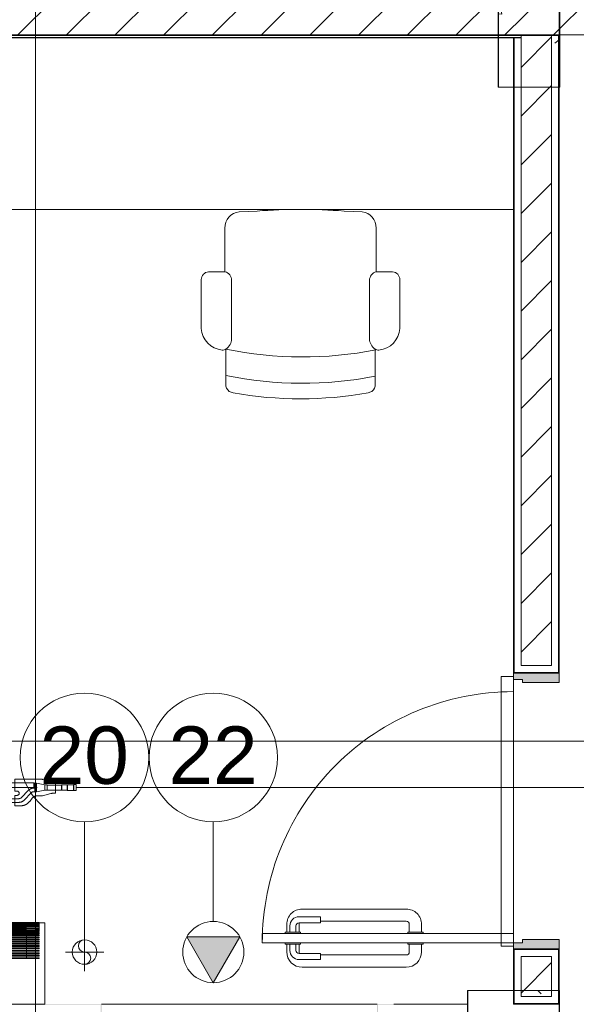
# Model space of a CAD drawing. Header units: metres. Extents: x 1.7 to 42.3, y -72.9 to -47.6.
# Tile 214 of 216: x 33.4 to 35.3, y -54.3 to -51.1. Entities that reach past the tile are written whole.
import ezdxf

# ---------------------------------------------------------------- set-up
doc = ezdxf.new("R2010")
doc.units = ezdxf.units.M
doc.linetypes.add('IMPORT-DASHDOT', pattern=[25.4, 12.7, -6.35, 0, -6.35])
doc.linetypes.add('Oculto 1_5', pattern=[0.0022, 0.0015, -0.0007])
for name, color, linetype, lineweight, true_color in [('2PAV - FRIG_dwg', 7, 'Continuous', 18, 0x767676), ('HVAC-RFNT', 30, 'Continuous', 18, 0xff7f00), ('M-MNTG-IDEN', 1, 'Continuous', 9, 0xff0000), ('TUB_FRIGO', 30, 'Continuous', 18, 0xff7f00)]:
    doc.layers.add(name, color=color, linetype=linetype, lineweight=lineweight, true_color=true_color)
for name, color, linetype, lineweight in [('A-COLS', 7, 'Continuous', 18), ('A-DOOR', 7, 'Continuous', 18), ('A-FLOR', 7, 'Continuous', 18), ('A-WALL', 7, 'Continuous', 18), ('A-WALL-PATT', 7, 'Continuous', 18), ('G-ANNO-SYMB', 7, 'Continuous', 9), ('I-FURN', 7, 'Continuous', 18), ('I-WALL', 7, 'Continuous', 18), ('M-EQPM', 7, 'Continuous', 18), ('M-MNTG', 7, 'Continuous', 18), ('S-COLS', 7, 'Continuous', 18)]:
    doc.layers.add(name, color=color, linetype=linetype, lineweight=lineweight)
doc.styles.add('Arial_1', font='arial.ttf', dxfattribs={"height": 0.1875})
pattern_1 = [(50, (21.555, -62.9), (0.546555, -0.047815), [0.05715, -0.62865]), (355, (21.555, -62.9), (-0.105728, 0.573166), [0.04572, -0.50292]), (100.451, (21.601, -62.904), (0.440828, 0.525349), [0.04857, -0.53427]), (46.184, (21.555, -62.748), (0.813237, -0.12613), [0.08573, -0.94298]), (96.636, (21.623, -62.758), (0.712212, 0.742287), [0.07286, -0.80141]), (351.184, (21.555, -62.748), (0.712217, 0.742274), [0.06858, -0.75438]), (21, (21.631, -62.786), (0.454846, -0.306795), [0.05715, -0.62865]), (326, (21.631, -62.786), (0.185405, 0.55256), [0.04572, -0.50292]), (71.451, (21.669, -62.811), (0.640251, 0.245763), [0.04857, -0.53427]), (37.5, (21.555, -62.9), (0.009261, 0.2536672), [0.02515, -0.47168, 0.02515, -0.48539, -0.50482]), (37.5, (21.555, -62.9), (0.009261, 0.2536672), [-1.007, 0.02515, -0.47968]), (7.5, (21.555, -62.9), (0.2004558, 0.300546), [0.02515, -0.26594, 0.02515, -0.46025, -0.1924]), (7.5, (21.555, -62.9), (0.2004558, 0.300546), [-0.77648, 0.02515, -0.16726]), (327.5, (21.385, -62.9), (0.4067682, -0.0171882), [0.02515, -0.16535, 0.02515, -0.56921, -0.78867]), (327.5, (21.385, -62.9), (0.4067682, -0.0171882), [-0.78486, 0.02515, -0.76352]), (317.5, (21.309, -62.9), (0.444383, 0.0762794), [0.02515, -0.2225, 0.02515, -0.36957, -0.56007]), (317.5, (21.309, -62.9), (0.444383, 0.0762794), [-0.64237, 0.02515, -0.53492])]
pattern_2 = [(45, (21.555, -62.9), (-0.0795495, 0.0795495), [])]

# ---------------------------------------------------------------- blocks, each defined once
blk = doc.blocks.new('Porta sala de aula e laboratorio - P1 PORTA ESTUDIO-7232537-2PAV - FRIGORÍFICA')
at = {"layer": 'A-DOOR', "true_color": 0xcac0b7}
h = blk.add_hatch(color=9, dxfattribs=at)
h.paths.add_polyline_path([(-0.45, -0.075), (-0.42, -0.075), (-0.42, 0.045), (-0.43, 0.045), (-0.43, 0.075), (-0.45, 0.075), (-0.45, 0.0018)])
h.paths.add_polyline_path([(0.42, 0.045), (0.42, -0.075), (0.45, -0.075), (0.45, 0.075), (0.43, 0.075), (0.43, 0.045)])
at = {"layer": 'A-DOOR', "color": 253, "true_color": 0xaaaaaa}
for p, q in [((-0.4, 0.895), (-0.43, 0.895)), ((-0.43, 0.895), (-0.43, 0.075)), ((-0.4, 0.075), (-0.4, 0.895)), ((-0.435, 0.815), (-0.46, 0.815)), ((-0.455, 0.805), (-0.435, 0.805)), ((-0.43, 0.82), (-0.435, 0.82)), ((-0.435, 0.82), (-0.435, 0.77)), ((-0.4, 0.82), (-0.395, 0.82)), ((-0.395, 0.82), (-0.395, 0.77)), ((-0.395, 0.815), (-0.37, 0.815)), ((-0.375, 0.805), (-0.395, 0.805)), ((-0.485, 0.705), (-0.485, 0.775)), ((-0.465, 0.775), (-0.465, 0.705)), ((-0.46, 0.775), (-0.435, 0.775)), ((-0.435, 0.785), (-0.455, 0.785)), ((-0.395, 0.785), (-0.375, 0.785)), ((-0.37, 0.775), (-0.395, 0.775)), ((-0.365, 0.775), (-0.365, 0.705)), ((-0.345, 0.705), (-0.345, 0.775)), ((-0.51, 0.765), (-0.51, 0.425)), ((-0.435, 0.77), (-0.43, 0.77)), ((-0.395, 0.77), (-0.4, 0.77)), ((-0.32, 0.765), (-0.32, 0.425)), ((-0.465, 0.705), (-0.485, 0.705)), ((-0.47, 0.425), (-0.47, 0.705)), ((-0.365, 0.705), (-0.345, 0.705)), ((-0.36, 0.425), (-0.36, 0.705)), ((-0.43, 0.42), (-0.435, 0.42)), ((-0.435, 0.42), (-0.435, 0.37)), ((-0.4, 0.42), (-0.395, 0.42)), ((-0.395, 0.42), (-0.395, 0.37)), ((-0.435, 0.415), (-0.46, 0.415)), ((-0.395, 0.415), (-0.37, 0.415)), ((-0.46, 0.375), (-0.435, 0.375)), ((-0.435, 0.37), (-0.43, 0.37)), ((-0.395, 0.37), (-0.4, 0.37)), ((-0.37, 0.375), (-0.395, 0.375)), ((-0.45, 0.075), (-0.43, 0.075)), ((-0.45, -0.075), (-0.45, 0.075)), ((-0.43, 0.075), (-0.4, 0.075)), ((-0.43, 0.075), (-0.43, 0.045)), ((0.43, 0.075), (0.45, 0.075)), ((0.43, 0.045), (0.43, 0.075)), ((0.45, 0.075), (0.45, -0.075)), ((-0.43, 0.045), (-0.42, 0.045)), ((-0.42, 0.045), (-0.42, -0.075)), ((0.42, -0.075), (0.42, 0.045)), ((0.42, 0.045), (0.43, 0.045)), ((-0.42, -0.075), (-0.45, -0.075)), ((0.45, -0.075), (0.42, -0.075))]:
    blk.add_line(p, q, dxfattribs=at)
for centre, radius, start, end in [((-0.43, 0.075), 0.82, 360, 90), ((-0.46, 0.765), 0.05, 90, 180), ((-0.455, 0.775), 0.03, 90, 180), ((-0.375, 0.775), 0.03, 0, 90), ((-0.37, 0.765), 0.05, 360, 90), ((-0.455, 0.775), 0.01, 90, 180), ((-0.46, 0.765), 0.01, 90, 120), ((-0.375, 0.775), 0.01, 0, 90), ((-0.37, 0.765), 0.01, 60, 90), ((-0.46, 0.425), 0.05, 180, 270), ((-0.46, 0.425), 0.01, 180, 270), ((-0.37, 0.425), 0.05, 270, 360), ((-0.37, 0.425), 0.01, 270, 360)]:
    blk.add_arc(centre, radius, start, end, dxfattribs=at)
blk = doc.blocks.new('CADEIRA GIRATÓRIA OPERACIONAL COM BRAÇO - High Back Fully Upholstered-V32-2PAV - FRIGORÍFICA')
at = {"layer": 'I-FURN', "color": 253, "true_color": 0xaaaaaa}
for p, q in [((-0.1421, -0.0052), (-0.2007, -0.0078)), ((0.2007, -0.0078), (0.1421, -0.0052)), ((-0.2469, -0.0612), (-0.2469, -0.2036)), ((0.2469, -0.2036), (0.2469, -0.0612)), ((-0.2469, -0.2036), (-0.3007, -0.2036)), ((0.3007, -0.2036), (0.2469, -0.2036)), ((-0.3242, -0.2293), (-0.3242, -0.3887)), ((-0.2252, -0.2315), (-0.2252, -0.4225)), ((0.2252, -0.2315), (0.2252, -0.4225)), ((0.3242, -0.3887), (0.3242, -0.2293)), ((-0.2439, -0.4559), (-0.2439, -0.5772)), ((0.2439, -0.5772), (0.2439, -0.4559))]:
    blk.add_line(p, q, dxfattribs=at)
for centre, radius, start, end in [((0, -1.953), 1.953, 85.8275, 94.1725), ((-0.195, -0.0595), 0.052, 96.2753, 181.8688), ((0.195, -0.0595), 0.052, 358.1312, 83.7247), ((-0.2983, -0.2293), 0.0259, 95.2759, 180), ((-0.2539, -0.2315), 0.0287, 360, 75.9119), ((0.2539, -0.2315), 0.0287, 104.0881, 180), ((0.2983, -0.2293), 0.0259, 360, 84.7241), ((-0.2492, -0.3843), 0.0751, 183.3831, 264.7806), ((0.2492, -0.3843), 0.0751, 275.2194, 356.6169), ((-0.2643, -0.4225), 0.0391, 301.4893, 360), ((0.2643, -0.4225), 0.0391, 180, 238.5107), ((-0.2543, -0.4408), 0.0184, 264.7806, 304.7545), ((0.0083, 0.7541), 1.236, 258.2294, 281.0827), ((0.2543, -0.4408), 0.0184, 235.2455, 275.2194), ((0.2543, -0.4408), 0.0184, 235.2455, 275.2194), ((0.0063, 0.6682), 1.236, 258.3229, 281.0827), ((-0.2192, -0.5734), 0.0249, 188.7931, 252.7089), ((0.2192, -0.5734), 0.0249, 287.2911, 351.2069), ((-0.1985, -0.5252), 0.0773, 248.6542, 253.5306), ((0, 0.6572), 1.2757, 260.0509, 279.9491), ((0.1985, -0.5252), 0.0773, 286.4694, 291.3458)]:
    blk.add_arc(centre, radius, start, end, dxfattribs=at)
blk = doc.blocks.new('4 GRE - ESCOLA DE CINEMA E AUDIOVISUAL CINE REX R07_rvt-1-2PAV - FRIGORÍFICA')
at = {"layer": 'A-WALL-PATT', "true_color": 0xd4d4d4}
h = blk.add_hatch(dxfattribs=at)
h.set_pattern_fill('FP_2', color=254, style=0, pattern_type=2)
h.set_pattern_definition(pattern_2)
h.paths.add_polyline_path([(35.0598, -51.1754), (35.0923, -51.1754), (35.0923, -51.0454), (22.6539, -51.0454), (22.6539, -51.1754), (35.0573, -51.1754)])
h = blk.add_hatch(dxfattribs=at)
h.set_pattern_fill('FP_2', color=254, style=0, pattern_type=2)
h.set_pattern_definition(pattern_2)
h.paths.add_polyline_path([(39.8676, -51.1754), (39.8676, -51.0461), (35.0923, -51.0454), (35.0923, -51.1754), (39.6959, -51.1754)])
h = blk.add_hatch(dxfattribs=at)
h.set_pattern_fill('FP_1', color=254, style=0, pattern_type=2)
h.set_pattern_definition(pattern_1)
h.paths.add_polyline_path([(35.0573, -54.3415), (35.0598, -54.3415), (35.0598, -54.1629), (35.1323, -54.1629), (35.1323, -54.1604), (35.0573, -54.1604), (35.0573, -54.2279)])
h.paths.add_polyline_path([(35.1323, -53.2604), (35.1323, -53.2579), (35.0598, -53.2579), (35.0598, -51.1854), (35.0573, -51.1854), (35.0573, -53.2604), (35.0873, -53.2604)])
h = blk.add_hatch(dxfattribs=at)
h.set_pattern_fill('FP_1', color=254, style=0, pattern_type=2)
h.set_pattern_definition(pattern_1)
h.paths.add_polyline_path([(35.0598, -54.3415), (35.2073, -54.3415), (35.2073, -54.1604), (35.1323, -54.1604), (35.1323, -54.1629), (35.2048, -54.1629), (35.2048, -54.339), (35.0598, -54.339)])
h.paths.add_polyline_path([(35.1323, -53.2604), (35.2073, -53.2604), (35.2073, -51.1754), (35.2048, -51.1754), (35.2048, -53.2579), (35.1323, -53.2579)])
h = blk.add_hatch(dxfattribs=at)
h.set_pattern_fill('FP_2', color=254, style=0, pattern_type=2)
h.set_pattern_definition(pattern_2)
h.paths.add_polyline_path([(35.1305, -54.3165), (35.1823, -54.3165), (35.1823, -54.1854), (35.0823, -54.1854), (35.0823, -54.3165)])
h.paths.add_polyline_path([(35.1823, -53.2354), (35.1823, -51.1769), (35.0823, -51.1769), (35.0823, -53.2354), (35.1323, -53.2354)])
h = blk.add_hatch(dxfattribs=at)
h.set_pattern_fill('FP_1', color=254, style=0, pattern_type=2)
h.set_pattern_definition(pattern_1)
h.paths.add_polyline_path([(33.7098, -54.5915), (33.7123, -54.5915), (33.7123, -54.3415), (32.5098, -54.3415), (32.5098, -54.344), (33.7098, -54.344), (33.7098, -54.4354)])
h.paths.add_polyline_path([(34.6148, -54.5915), (34.6148, -54.344), (34.6671, -54.3441), (34.6671, -54.3415), (34.6123, -54.3415), (34.6123, -54.5915)])
h.paths.add_polyline_path([(31.8695, -54.344), (32.3648, -54.344), (32.3648, -54.3415), (21.406, -54.3415), (21.406, -54.344), (26.6519, -54.344)])
h.paths.add_polyline_path([(21.2485, -54.344), (21.2485, -54.3415), (19.056, -54.3415), (19.056, -54.344), (21.1082, -54.344)])
h.paths.add_polyline_path([(21.257, -54.344), (21.261, -54.344), (21.261, -54.3415), (21.257, -54.3415)])
h.paths.add_polyline_path([(18.911, -54.344), (18.911, -54.3415), (11.9396, -54.3415), (11.9396, -54.344), (18.8256, -54.344)])
h.paths.add_polyline_path([(11.7396, -54.344), (11.7396, -54.3415), (11.3998, -54.3415), (11.3998, -54.344), (11.6514, -54.344)])
h.paths.add_polyline_path([(9.7973, -54.344), (9.7998, -54.344), (9.7998, -54.3415), (9.7973, -54.3415)])
h.paths.add_polyline_path([(9.0426, -54.344), (9.6523, -54.344), (9.6523, -54.3415), (5.5173, -54.3415), (5.5173, -54.344), (8.3904, -54.344)])
at = {"layer": 'S-COLS', "true_color": 0xaaaaaa}
h = blk.add_hatch(dxfattribs=at)
h.set_pattern_fill('FP_1', color=253, style=0, pattern_type=2)
h.set_pattern_definition(pattern_1)
h.paths.add_polyline_path([(35.0073, -51.3455), (35.2073, -51.3455), (35.2073, -51.0455), (35.0073, -51.0455), (35.0073, -51.3232)])
h = blk.add_hatch(dxfattribs=at)
h.set_pattern_fill('FP_1', color=253, style=0, pattern_type=2)
h.set_pattern_definition(pattern_1)
h.paths.add_polyline_path([(34.9071, -54.4969), (35.2071, -54.4969), (35.2071, -54.2969), (34.9071, -54.2969)])
at = {"layer": 'A-FLOR', "color": 253, "true_color": 0xaaaaaa}
for p, q in [((32.5136, -51.7454), (35.0573, -51.7454)), ((35.0573, -53.2712), (35.0173, -53.2712)), ((35.0173, -53.2712), (35.0173, -54.1512)), ((35.0573, -54.1404), (35.0573, -53.2804)), ((35.0173, -54.1512), (35.0573, -54.1512)), ((33.7123, -54.3415), (34.6123, -54.3415)), ((34.6671, -54.3415), (34.9071, -54.3415))]:
    blk.add_line(p, q, dxfattribs=at)
at = {"layer": 'A-WALL', "color": 253, "true_color": 0xaaaaaa}
for p, q in [((35.0573, -51.1769), (22.5873, -51.1769)), ((35.0573, -51.1839), (22.5873, -51.1839)), ((22.5873, -51.1854), (35.0573, -51.1854)), ((35.0573, -51.1754), (32.5123, -51.1754)), ((32.5123, -51.1754), (35.0573, -51.1754)), ((35.0598, -51.1754), (35.0573, -51.1754)), ((35.0598, -51.1754), (35.0573, -51.1754)), ((35.0573, -51.1754), (35.0598, -51.1754)), ((35.0573, -51.1769), (35.0823, -51.1769)), ((35.0573, -51.1839), (35.0823, -51.1839)), ((35.0573, -51.1854), (35.0573, -53.2604)), ((35.0573, -51.1854), (35.0598, -51.1854)), ((35.0823, -51.1754), (35.0598, -51.1754)), ((35.0823, -51.1754), (35.0598, -51.1754)), ((35.0598, -51.1754), (35.0823, -51.1754)), ((35.0598, -51.1854), (35.0598, -53.2579)), ((35.0598, -51.1854), (35.0823, -51.1854)), ((35.0923, -51.1754), (35.0823, -51.1754)), ((35.0823, -51.1754), (35.0823, -51.1769)), ((35.0823, -51.1754), (35.0923, -51.1754)), ((35.0823, -51.1769), (35.0823, -51.1839)), ((35.0823, -51.1769), (35.1823, -51.1769)), ((35.0823, -51.1769), (35.0823, -51.1839)), ((35.0823, -51.1839), (35.0823, -51.1854)), ((35.0823, -51.1839), (35.0823, -51.1854)), ((35.0823, -51.1854), (35.0823, -53.2354)), ((35.0923, -51.1754), (35.1323, -51.1754)), ((35.1323, -51.1754), (35.0923, -51.1754)), ((35.1323, -51.1754), (35.1823, -51.1754)), ((35.1823, -51.1754), (35.1323, -51.1754)), ((35.1823, -51.1754), (35.2048, -51.1754)), ((35.2048, -51.1754), (35.1823, -51.1754)), ((35.1823, -53.2354), (35.1823, -51.1769)), ((35.1823, -51.1769), (35.2048, -51.1769)), ((35.2048, -51.1754), (35.2073, -51.1754)), ((35.2073, -51.1754), (35.2048, -51.1754)), ((35.2048, -51.1769), (35.2048, -51.1754)), ((35.2048, -51.1754), (35.2048, -51.1769)), ((35.2048, -53.2579), (35.2048, -51.1769)), ((35.2073, -53.2604), (35.2073, -51.1754)), ((35.0823, -53.2354), (35.1323, -53.2354)), ((35.1323, -53.2354), (35.1823, -53.2354)), ((35.0598, -53.2579), (35.1323, -53.2579)), ((35.1323, -53.2579), (35.2048, -53.2579)), ((35.0573, -54.1604), (35.0573, -54.3415)), ((35.0598, -54.1629), (35.0598, -54.339)), ((35.0823, -54.1629), (35.0598, -54.1629)), ((35.1323, -54.1629), (35.0823, -54.1629)), ((35.1323, -54.1854), (35.0823, -54.1854)), ((35.0823, -54.1854), (35.0823, -54.3165)), ((35.1823, -54.1629), (35.1323, -54.1629)), ((35.1823, -54.1854), (35.1323, -54.1854)), ((35.2048, -54.1629), (35.1823, -54.1629)), ((35.1823, -54.3165), (35.1823, -54.1854)), ((35.2048, -54.339), (35.2048, -54.1629)), ((35.2073, -54.3415), (35.2073, -54.1604)), ((35.0573, -54.3415), (35.0598, -54.3415)), ((35.0598, -54.339), (35.0823, -54.339)), ((35.0598, -54.3415), (35.2048, -54.3415)), ((35.0823, -54.3165), (35.1823, -54.3165)), ((35.0823, -54.339), (35.1823, -54.339)), ((35.1823, -54.339), (35.2048, -54.339)), ((35.2048, -54.3415), (35.2073, -54.3415))]:
    blk.add_line(p, q, dxfattribs=at)
at = {"layer": 'I-WALL', "color": 253, "true_color": 0xaaaaaa}
blk.add_line((35.2073, -51.1754), (39.8676, -51.1754), dxfattribs=at)
at = {"layer": 'S-COLS', "color": 253, "true_color": 0xaaaaaa}
for p, q in [((35.0073, -51.0455), (35.0073, -51.3455)), ((35.2073, -51.3455), (35.2073, -51.0455)), ((35.0073, -51.3455), (35.2073, -51.3455)), ((35.2071, -54.2969), (34.9071, -54.2969)), ((34.9071, -54.2969), (34.9071, -54.4969)), ((35.2071, -54.4969), (35.2071, -54.2969))]:
    blk.add_line(p, q, dxfattribs=at)
at = {"layer": 'A-DOOR', "color": 253, "lineweight": 18, "true_color": 0xaaaaaa, "rotation": 89.99999999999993}
blk.add_blockref('Porta sala de aula e laboratorio - P1 PORTA ESTUDIO-7232537-2PAV - FRIGORÍFICA', (35.1323, -53.7104), dxfattribs=at)
at = {"layer": 'I-FURN', "color": 253, "lineweight": 18, "true_color": 0xaaaaaa}
blk.add_blockref('CADEIRA GIRATÓRIA OPERACIONAL COM BRAÇO - High Back Fully Upholstered-V32-2PAV - FRIGORÍFICA', (34.3623, -51.7454), dxfattribs=at)
blk = doc.blocks.new('Family - P18-300012-2PAV - FRIGORÍFICA')
at = {"layer": 'S-COLS', "color": 253, "true_color": 0xaaaaaa}
for p, q in [((0.15, 0.1), (-0.15, 0.1)), ((-0.15, 0.1), (-0.15, -0.1)), ((0.15, -0.1), (0.15, 0.1)), ((-0.15, -0.1), (0.15, -0.1))]:
    blk.add_line(p, q, dxfattribs=at)
blk = doc.blocks.new('Family - P18-301600-2PAV - FRIGORÍFICA')
at = {"layer": 'S-COLS', "color": 253, "true_color": 0xaaaaaa}
for p, q in [((0.15, 0.1), (-0.15, 0.1)), ((-0.15, 0.1), (-0.15, -0.1)), ((0.15, -0.1), (0.15, 0.1)), ((-0.15, -0.1), (0.15, -0.1))]:
    blk.add_line(p, q, dxfattribs=at)
blk = doc.blocks.new('Family - P9-300014-2PAV - FRIGORÍFICA')
at = {"layer": 'S-COLS', "color": 253, "true_color": 0xaaaaaa}
for p, q in [((0.1, 0.15), (-0.1, 0.15)), ((-0.1, 0.15), (-0.1, -0.15)), ((0.1, -0.15), (0.1, 0.15)), ((-0.1, -0.15), (0.1, -0.15))]:
    blk.add_line(p, q, dxfattribs=at)
blk = doc.blocks.new('Family - P9-301645-2PAV - FRIGORÍFICA')
at = {"layer": 'S-COLS', "color": 253, "true_color": 0xaaaaaa}
for p, q in [((0.1, 0.15), (-0.1, 0.15)), ((-0.1, 0.15), (-0.1, -0.15)), ((0.1, -0.15), (0.1, 0.15)), ((-0.1, -0.15), (0.1, -0.15))]:
    blk.add_line(p, q, dxfattribs=at)
blk = doc.blocks.new('ESTRUTURAL CINE REX _011_IFC-1-2PAV - FRIGORÍFICA')
at = {"layer": 'A-COLS', "color": 253, "lineweight": 18, "true_color": 0xaaaaaa}
for name, p in [('Family - P9-301645-2PAV - FRIGORÍFICA', (35.1086, -51.1955)), ('Family - P18-301600-2PAV - FRIGORÍFICA', (35.0584, -54.3969))]:
    blk.add_blockref(name, p, dxfattribs=at)
at = {"layer": 'S-COLS', "color": 253, "lineweight": 18, "true_color": 0xaaaaaa}
for name, p in [('Family - P9-300014-2PAV - FRIGORÍFICA', (35.1086, -51.1955)), ('Family - P18-300012-2PAV - FRIGORÍFICA', (35.0584, -54.3969))]:
    blk.add_blockref(name, p, dxfattribs=at)
blk = doc.blocks.new('Ponto de força - PONTO DE FORÇA - EQUIPAMENTO-V51-2PAV - FRIGORÍFICA')
at = {"layer": 'M-MNTG', "linetype": 'Oculto 1_5', "true_color": 0xff0000}
blk.add_hatch(color=1, dxfattribs=at).paths.add_polyline_path([(0, -0.1), (0.0866, 0.05), (-0.0866, 0.05), (-0.0505, -0.0125)])
at = {"layer": 'M-MNTG'}
for p, q in [((0.0866, 0.05), (-0.0866, 0.05)), ((-0.0866, 0.05), (0, -0.1)), ((0, -0.1), (0.0866, 0.05))]:
    blk.add_line(p, q, dxfattribs=at)
blk.add_circle((0, 0), 0.1, dxfattribs=at)
blk = doc.blocks.new('Ponto de dreno - PONTO DE DRENO-878181-2PAV - FRIGORÍFICA')
at = {"layer": 'M-MNTG'}
for p, q in [((0, -0.0625), (0, 0.0625)), ((-0.0625, 0), (0.0625, 0)), ((0, 0.02), (0, 0))]:
    blk.add_line(p, q, dxfattribs=at)
blk.add_circle((0, 0), 0.04, dxfattribs=at)
for centre, start, end in [((0, 0.02), 90, 270), ((0, -0.02), 270, 90)]:
    blk.add_arc(centre, 0.02, start, end, dxfattribs=at)
blk = doc.blocks.new('V8 Hi Wall 1_5-3_6kW Revit - 3_6kW-770501-2PAV - FRIGORÍFICA')
at = {"layer": 'M-EQPM', "color": 1, "true_color": 0xff0000}
for p, q in [((0.4175, 0.265), (-0.3325, 0.265)), ((-0.3325, 0.265), (-0.3325, 0.1501)), ((-0.3325, 0.265), (-0.3131, 0.265)), ((-0.3325, 0.265), (-0.3131, 0.265)), ((-0.3325, 0.2566), (-0.3325, 0.2594)), ((0.3982, 0.2664), (-0.3131, 0.2664)), ((-0.3131, 0.2664), (-0.3131, 0.266)), ((0.3982, 0.2659), (-0.3131, 0.2659)), ((-0.3131, 0.2659), (-0.3131, 0.2648)), ((0.3982, 0.2648), (-0.3131, 0.2648)), ((-0.3131, 0.2648), (-0.3131, 0.2633)), ((0.3982, 0.2631), (-0.3131, 0.2631)), ((-0.3131, 0.2631), (-0.3131, 0.2612)), ((0.3982, 0.2609), (-0.3131, 0.2609)), ((-0.3131, 0.2609), (-0.3131, 0.2586)), ((0.3982, 0.2581), (-0.3131, 0.2581)), ((-0.3131, 0.2581), (-0.3131, 0.2556)), ((-0.196, 0.266), (-0.198, 0.266)), ((-0.198, 0.2621), (-0.198, 0.2611)), ((-0.198, 0.2598), (-0.198, 0.2588)), ((-0.196, 0.2611), (-0.196, 0.2621)), ((-0.196, 0.2588), (-0.196, 0.2598)), ((-0.076, 0.266), (-0.078, 0.266)), ((-0.078, 0.2621), (-0.078, 0.2609)), ((-0.078, 0.2598), (-0.078, 0.2586)), ((-0.076, 0.2609), (-0.076, 0.2621)), ((-0.076, 0.2586), (-0.076, 0.2598)), ((0.036, 0.266), (0.034, 0.266)), ((0.034, 0.2621), (0.034, 0.2606)), ((0.034, 0.2598), (0.034, 0.2583)), ((0.036, 0.2606), (0.036, 0.2621)), ((0.036, 0.2583), (0.036, 0.2598)), ((0.146, 0.266), (0.144, 0.266)), ((0.144, 0.2621), (0.144, 0.2608)), ((0.144, 0.2598), (0.144, 0.2585)), ((0.146, 0.2608), (0.146, 0.2621)), ((0.146, 0.2585), (0.146, 0.2599)), ((0.266, 0.266), (0.264, 0.266)), ((0.264, 0.2621), (0.264, 0.261)), ((0.264, 0.2598), (0.264, 0.2587)), ((0.266, 0.261), (0.266, 0.2621)), ((0.266, 0.2587), (0.266, 0.2598)), ((0.3982, 0.266), (0.3982, 0.2664)), ((0.3982, 0.2648), (0.3982, 0.2659)), ((0.3982, 0.265), (0.4175, 0.265)), ((0.3982, 0.265), (0.4175, 0.265)), ((0.3982, 0.2633), (0.3982, 0.2648)), ((0.3982, 0.2612), (0.3982, 0.2631)), ((0.3982, 0.2586), (0.3982, 0.2609)), ((0.3982, 0.2556), (0.3982, 0.2581)), ((0.4175, 0.1501), (0.4175, 0.265)), ((0.4175, 0.2566), (0.4175, 0.2594)), ((-0.3325, 0.2384), (-0.3325, 0.246)), ((0.3982, 0.2549), (-0.3131, 0.2549)), ((-0.3131, 0.2549), (-0.3131, 0.2523)), ((0.3982, 0.2511), (-0.3131, 0.2511)), ((-0.3131, 0.2511), (-0.3131, 0.2485)), ((0.3982, 0.2469), (-0.3131, 0.2469)), ((-0.3131, 0.2469), (-0.3131, 0.2441)), ((-0.3131, 0.2439), (-0.3029, 0.2439)), ((0.3982, 0.2421), (-0.3131, 0.2421)), ((-0.3131, 0.2421), (-0.3131, 0.2392)), ((-0.3131, 0.2391), (-0.198, 0.2391)), ((0.3982, 0.237), (-0.3131, 0.237)), ((-0.3131, 0.237), (-0.3131, 0.2342)), ((-0.3131, 0.234), (-0.198, 0.234)), ((0.3982, 0.2314), (-0.3131, 0.2314)), ((-0.3131, 0.2314), (-0.3131, 0.2286)), ((-0.3131, 0.2284), (-0.198, 0.2284)), ((0.3982, 0.2255), (-0.3131, 0.2255)), ((-0.3131, 0.2255), (-0.3131, 0.2225)), ((-0.2774, 0.2513), (-0.2774, 0.2525)), ((-0.2774, 0.2519), (-0.198, 0.2519)), ((-0.2774, 0.247), (-0.2774, 0.2487)), ((-0.2774, 0.2481), (-0.198, 0.2481)), ((-0.2774, 0.2439), (-0.198, 0.2439)), ((-0.2774, 0.2421), (-0.2774, 0.2437)), ((-0.2774, 0.2372), (-0.2774, 0.239)), ((-0.2774, 0.2314), (-0.2774, 0.2348)), ((-0.2774, 0.2255), (-0.2774, 0.2294)), ((-0.198, 0.257), (-0.198, 0.2555)), ((-0.198, 0.2536), (-0.198, 0.251)), ((-0.198, 0.2504), (-0.198, 0.2472)), ((-0.198, 0.2451), (-0.198, 0.2427)), ((-0.198, 0.2401), (-0.198, 0.2374)), ((-0.198, 0.2353), (-0.198, 0.2321)), ((-0.198, 0.2293), (-0.198, 0.2258)), ((-0.196, 0.2555), (-0.196, 0.257)), ((-0.196, 0.251), (-0.196, 0.2536)), ((-0.196, 0.2519), (-0.078, 0.2519)), ((-0.196, 0.2472), (-0.196, 0.2504)), ((-0.196, 0.2481), (-0.078, 0.2481)), ((-0.196, 0.2427), (-0.196, 0.2451)), ((-0.196, 0.2439), (-0.078, 0.2439)), ((-0.196, 0.2374), (-0.196, 0.2401)), ((-0.196, 0.2391), (-0.078, 0.2391)), ((-0.196, 0.2321), (-0.196, 0.2353)), ((-0.196, 0.234), (-0.078, 0.234)), ((-0.196, 0.2258), (-0.196, 0.2293)), ((-0.196, 0.2284), (-0.078, 0.2284)), ((-0.078, 0.257), (-0.078, 0.2553)), ((-0.078, 0.2536), (-0.078, 0.2507)), ((-0.078, 0.2505), (-0.078, 0.247)), ((-0.078, 0.2451), (-0.078, 0.2425)), ((-0.078, 0.2401), (-0.078, 0.2371)), ((-0.078, 0.2353), (-0.078, 0.2311)), ((-0.078, 0.2293), (-0.078, 0.2255)), ((-0.076, 0.2553), (-0.076, 0.257)), ((-0.076, 0.2507), (-0.076, 0.2536)), ((-0.076, 0.2519), (0.034, 0.2519)), ((-0.076, 0.247), (-0.076, 0.2505)), ((-0.076, 0.2481), (0.034, 0.2481)), ((-0.076, 0.2425), (-0.076, 0.2451)), ((-0.076, 0.2439), (0.034, 0.2439)), ((-0.076, 0.2371), (-0.076, 0.2401)), ((-0.076, 0.2391), (0.034, 0.2391)), ((-0.076, 0.2311), (-0.076, 0.2353)), ((-0.076, 0.234), (0.034, 0.234)), ((-0.076, 0.2255), (-0.076, 0.2293)), ((-0.076, 0.2284), (0.034, 0.2284)), ((0.034, 0.257), (0.034, 0.2549)), ((0.034, 0.2536), (0.034, 0.2467)), ((0.034, 0.2451), (0.034, 0.2422)), ((0.034, 0.2401), (0.034, 0.2368)), ((0.034, 0.2353), (0.034, 0.2308)), ((0.034, 0.2293), (0.034, 0.2252)), ((0.036, 0.2549), (0.036, 0.257)), ((0.036, 0.2467), (0.036, 0.2536)), ((0.036, 0.2519), (0.144, 0.2519)), ((0.036, 0.2481), (0.144, 0.2481)), ((0.036, 0.2422), (0.036, 0.2451)), ((0.036, 0.2439), (0.144, 0.2439)), ((0.036, 0.2368), (0.036, 0.2401)), ((0.036, 0.2391), (0.144, 0.2391)), ((0.036, 0.2308), (0.036, 0.2353)), ((0.036, 0.234), (0.144, 0.234)), ((0.036, 0.2252), (0.036, 0.2293)), ((0.036, 0.2284), (0.144, 0.2284)), ((0.144, 0.257), (0.144, 0.2551)), ((0.144, 0.2536), (0.144, 0.2506)), ((0.144, 0.2504), (0.144, 0.2469)), ((0.144, 0.2451), (0.144, 0.2424)), ((0.144, 0.2404), (0.144, 0.237)), ((0.144, 0.2353), (0.144, 0.231)), ((0.144, 0.2296), (0.144, 0.2254)), ((0.146, 0.2551), (0.146, 0.257)), ((0.146, 0.2506), (0.146, 0.2536)), ((0.146, 0.2519), (0.264, 0.2519)), ((0.146, 0.2469), (0.146, 0.2504)), ((0.146, 0.2481), (0.264, 0.2481)), ((0.146, 0.2424), (0.146, 0.2451)), ((0.146, 0.2439), (0.264, 0.2439)), ((0.146, 0.237), (0.146, 0.2404)), ((0.146, 0.2391), (0.264, 0.2391)), ((0.146, 0.231), (0.146, 0.2353)), ((0.146, 0.234), (0.264, 0.234)), ((0.146, 0.2254), (0.146, 0.2293)), ((0.146, 0.2284), (0.264, 0.2284)), ((0.264, 0.257), (0.264, 0.2555)), ((0.264, 0.2536), (0.264, 0.251)), ((0.264, 0.2504), (0.264, 0.2471)), ((0.264, 0.2451), (0.264, 0.2427)), ((0.264, 0.2404), (0.264, 0.2373)), ((0.264, 0.2351), (0.264, 0.2313)), ((0.264, 0.2293), (0.264, 0.2257)), ((0.266, 0.2555), (0.266, 0.257)), ((0.266, 0.251), (0.266, 0.2536)), ((0.266, 0.2519), (0.3575, 0.2519)), ((0.266, 0.2471), (0.266, 0.2504)), ((0.266, 0.2481), (0.3575, 0.2481)), ((0.266, 0.2427), (0.266, 0.2451)), ((0.266, 0.2439), (0.3575, 0.2439)), ((0.266, 0.2373), (0.266, 0.2404)), ((0.266, 0.2391), (0.3982, 0.2391)), ((0.266, 0.2313), (0.266, 0.2351)), ((0.266, 0.234), (0.3982, 0.234)), ((0.266, 0.2257), (0.266, 0.2293)), ((0.266, 0.2284), (0.3982, 0.2284)), ((0.3575, 0.2526), (0.3575, 0.2513)), ((0.3575, 0.2484), (0.3575, 0.247)), ((0.3575, 0.2437), (0.3575, 0.2421)), ((0.3575, 0.2394), (0.3575, 0.2372)), ((0.3575, 0.2341), (0.3575, 0.2314)), ((0.3575, 0.2294), (0.3575, 0.2255)), ((0.3852, 0.2439), (0.3982, 0.2439)), ((0.3982, 0.2523), (0.3982, 0.2549)), ((0.3982, 0.2485), (0.3982, 0.2511)), ((0.3982, 0.2441), (0.3982, 0.2469)), ((0.3982, 0.2392), (0.3982, 0.2421)), ((0.3982, 0.2342), (0.3982, 0.237)), ((0.3982, 0.2286), (0.3982, 0.2314)), ((0.3982, 0.2225), (0.3982, 0.2255)), ((0.4175, 0.2386), (0.4175, 0.246)), ((-0.3325, 0.2134), (-0.3325, 0.2234)), ((-0.3325, 0.1827), (-0.3325, 0.1932)), ((-0.3131, 0.2225), (0.3982, 0.2225)), ((0.3982, 0.2191), (-0.3131, 0.2191)), ((-0.3131, 0.2191), (-0.3131, 0.2161)), ((-0.3131, 0.2161), (0.3982, 0.2161)), ((0.3982, 0.2125), (-0.3131, 0.2125)), ((-0.3131, 0.2125), (-0.3131, 0.2096)), ((-0.3131, 0.2095), (-0.198, 0.2095)), ((0.3982, 0.2056), (-0.3131, 0.2056)), ((-0.3131, 0.2056), (-0.3131, 0.2026)), ((-0.3131, 0.2026), (0.3982, 0.2026)), ((0.3982, 0.1984), (-0.3131, 0.1984)), ((-0.3131, 0.1984), (-0.3131, 0.1954)), ((-0.3131, 0.1954), (0.3982, 0.1954)), ((-0.2774, 0.2192), (-0.2774, 0.223)), ((-0.2774, 0.2123), (-0.2774, 0.217)), ((-0.2774, 0.2056), (-0.2774, 0.2103)), ((-0.2774, 0.1983), (-0.2774, 0.2024)), ((-0.2774, 0.1908), (-0.2774, 0.1952)), ((-0.198, 0.2231), (-0.198, 0.2195)), ((-0.198, 0.2173), (-0.198, 0.2126)), ((-0.198, 0.2099), (-0.198, 0.2055)), ((-0.198, 0.2026), (-0.198, 0.1985)), ((-0.198, 0.1965), (-0.198, 0.1911)), ((-0.1961, 0.2095), (-0.078, 0.2095)), ((-0.196, 0.2195), (-0.196, 0.2231)), ((-0.196, 0.2126), (-0.196, 0.2173)), ((-0.196, 0.2055), (-0.196, 0.2099)), ((-0.196, 0.1985), (-0.196, 0.2026)), ((-0.196, 0.1911), (-0.196, 0.1965)), ((-0.078, 0.2231), (-0.078, 0.2193)), ((-0.078, 0.2173), (-0.078, 0.2124)), ((-0.078, 0.2099), (-0.078, 0.2053)), ((-0.078, 0.2026), (-0.078, 0.1983)), ((-0.078, 0.1957), (-0.078, 0.1908)), ((-0.0761, 0.2095), (0.034, 0.2095)), ((-0.076, 0.2193), (-0.076, 0.2231)), ((-0.076, 0.2124), (-0.076, 0.2173)), ((-0.076, 0.2053), (-0.076, 0.2099)), ((-0.076, 0.1983), (-0.076, 0.2026)), ((-0.076, 0.1908), (-0.076, 0.1957)), ((0.034, 0.2231), (0.034, 0.219)), ((0.034, 0.2173), (0.034, 0.2121)), ((0.034, 0.2099), (0.034, 0.205)), ((0.034, 0.2035), (0.034, 0.198)), ((0.034, 0.1965), (0.034, 0.1905)), ((0.0359, 0.2095), (0.144, 0.2095)), ((0.036, 0.219), (0.036, 0.2231)), ((0.036, 0.2121), (0.036, 0.2173)), ((0.036, 0.205), (0.036, 0.2099)), ((0.036, 0.198), (0.036, 0.2035)), ((0.036, 0.1905), (0.036, 0.1965)), ((0.144, 0.2241), (0.144, 0.2192)), ((0.144, 0.2173), (0.144, 0.2123)), ((0.144, 0.2099), (0.144, 0.2052)), ((0.144, 0.2026), (0.144, 0.1982)), ((0.144, 0.1965), (0.144, 0.1907)), ((0.1459, 0.2095), (0.264, 0.2095)), ((0.146, 0.2192), (0.146, 0.2231)), ((0.146, 0.2123), (0.146, 0.2173)), ((0.146, 0.2052), (0.146, 0.2099)), ((0.146, 0.1982), (0.146, 0.2026)), ((0.146, 0.1907), (0.146, 0.1965)), ((0.264, 0.2231), (0.264, 0.2195)), ((0.264, 0.2173), (0.264, 0.2126)), ((0.264, 0.2099), (0.264, 0.2055)), ((0.264, 0.2026), (0.264, 0.1985)), ((0.264, 0.1965), (0.264, 0.191)), ((0.2659, 0.2095), (0.3982, 0.2095)), ((0.266, 0.2195), (0.266, 0.2231)), ((0.266, 0.2126), (0.266, 0.2173)), ((0.266, 0.2055), (0.266, 0.2099)), ((0.266, 0.1985), (0.266, 0.2026)), ((0.266, 0.191), (0.266, 0.1965)), ((0.3575, 0.223), (0.3575, 0.2192)), ((0.3575, 0.217), (0.3575, 0.2123)), ((0.3575, 0.2103), (0.3575, 0.2055)), ((0.3575, 0.2024), (0.3575, 0.1983)), ((0.3575, 0.1952), (0.3575, 0.1907)), ((0.3982, 0.2161), (0.3982, 0.2191)), ((0.3982, 0.2096), (0.3982, 0.2125)), ((0.3982, 0.2026), (0.3982, 0.2056)), ((0.3982, 0.1954), (0.3982, 0.1984)), ((0.4175, 0.2134), (0.4175, 0.2234)), ((0.4175, 0.1827), (0.4175, 0.1932)), ((0.3982, 0.1909), (-0.3131, 0.1909)), ((-0.3131, 0.1909), (-0.3131, 0.1879)), ((-0.3131, 0.1879), (0.3982, 0.1879)), ((0.3982, 0.1833), (-0.3131, 0.1833)), ((-0.3131, 0.1833), (-0.3131, 0.1803)), ((-0.3131, 0.1803), (0.3982, 0.1803)), ((0.3982, 0.1755), (-0.3131, 0.1755)), ((-0.3131, 0.1755), (-0.3131, 0.1725)), ((-0.3131, 0.1725), (0.3982, 0.1725)), ((0.3982, 0.1676), (-0.3131, 0.1676)), ((-0.3131, 0.1676), (-0.3131, 0.1646)), ((-0.3131, 0.1646), (0.3982, 0.1646)), ((-0.2774, 0.1832), (-0.2774, 0.1877)), ((-0.2774, 0.1754), (-0.2774, 0.1809)), ((-0.2774, 0.1674), (-0.2774, 0.1719)), ((-0.2774, 0.1595), (-0.2774, 0.1649)), ((-0.198, 0.189), (-0.198, 0.1832)), ((-0.198, 0.1801), (-0.198, 0.1754)), ((-0.198, 0.1729), (-0.198, 0.1676)), ((-0.198, 0.1652), (-0.198, 0.1595)), ((-0.196, 0.1832), (-0.196, 0.189)), ((-0.196, 0.1754), (-0.196, 0.1801)), ((-0.196, 0.1676), (-0.196, 0.1729)), ((-0.196, 0.1595), (-0.196, 0.1652)), ((-0.078, 0.1891), (-0.078, 0.183)), ((-0.078, 0.1801), (-0.078, 0.1752)), ((-0.078, 0.1732), (-0.078, 0.1673)), ((-0.078, 0.1653), (-0.078, 0.1593)), ((-0.076, 0.183), (-0.076, 0.1891)), ((-0.076, 0.1752), (-0.076, 0.1801)), ((-0.076, 0.1673), (-0.076, 0.1732)), ((-0.076, 0.1593), (-0.076, 0.1653)), ((0.034, 0.189), (0.034, 0.1827)), ((0.034, 0.1811), (0.034, 0.1749)), ((0.034, 0.1734), (0.034, 0.167)), ((0.034, 0.1655), (0.034, 0.159)), ((0.036, 0.1827), (0.036, 0.189)), ((0.036, 0.1749), (0.036, 0.1811)), ((0.036, 0.167), (0.036, 0.1734)), ((0.036, 0.159), (0.036, 0.1655)), ((0.144, 0.189), (0.144, 0.1829)), ((0.144, 0.1801), (0.144, 0.1751)), ((0.144, 0.1731), (0.144, 0.1672)), ((0.144, 0.1652), (0.144, 0.1592)), ((0.146, 0.1829), (0.146, 0.189)), ((0.146, 0.1751), (0.146, 0.1801)), ((0.146, 0.1672), (0.146, 0.1731)), ((0.146, 0.1592), (0.146, 0.1652)), ((0.264, 0.189), (0.264, 0.1832)), ((0.264, 0.1801), (0.264, 0.1754)), ((0.264, 0.1728), (0.264, 0.1675)), ((0.264, 0.1652), (0.264, 0.1595)), ((0.266, 0.1832), (0.266, 0.189)), ((0.266, 0.1754), (0.266, 0.1801)), ((0.266, 0.1675), (0.266, 0.1728)), ((0.266, 0.1595), (0.266, 0.1652)), ((0.3575, 0.1877), (0.3575, 0.1832)), ((0.3575, 0.1809), (0.3575, 0.1754)), ((0.3575, 0.1719), (0.3575, 0.1674)), ((0.3575, 0.1649), (0.3575, 0.1595)), ((0.3982, 0.1879), (0.3982, 0.1909)), ((0.3982, 0.1803), (0.3982, 0.1833)), ((0.3982, 0.1725), (0.3982, 0.1755)), ((0.3982, 0.1646), (0.3982, 0.1676)), ((-0.3325, 0), (-0.3325, 0.1501)), ((-0.3325, 0.1501), (-0.3325, 0)), ((0.3982, 0.1596), (-0.3131, 0.1596)), ((-0.3131, 0.1596), (-0.3131, 0.1566)), ((-0.3131, 0.1566), (0.3982, 0.1566)), ((0.3982, 0.1516), (-0.3131, 0.1516)), ((-0.3131, 0.1516), (-0.3131, 0.1486)), ((-0.3131, 0.1486), (0.3982, 0.1486)), ((-0.2774, 0.1514), (-0.2774, 0.1569)), ((-0.198, 0.1564), (-0.198, 0.1512)), ((-0.196, 0.1512), (-0.196, 0.1564)), ((-0.078, 0.1573), (-0.078, 0.1512)), ((-0.076, 0.1512), (-0.076, 0.1573)), ((0.034, 0.1575), (0.034, 0.1509)), ((0.036, 0.1509), (0.036, 0.1575)), ((0.144, 0.1564), (0.144, 0.1511)), ((0.146, 0.1511), (0.146, 0.1564)), ((0.264, 0.1564), (0.264, 0.1511)), ((0.266, 0.1511), (0.266, 0.1564)), ((0.3575, 0.1569), (0.3575, 0.1514)), ((0.3982, 0.1566), (0.3982, 0.1596)), ((0.3982, 0.1486), (0.3982, 0.1516)), ((0.4175, 0.1501), (0.4175, 0)), ((0.4175, 0.1501), (0.4175, 0)), ((0.4175, 0), (-0.3325, 0)), ((0.4175, 0), (-0.3325, 0))]:
    blk.add_line(p, q, dxfattribs=at)
blk = doc.blocks.new('2PAV - FRIG_dwg_A$C6C196F98-1155283-2PAV - FRIGORÍFICA')
at = {"layer": 'HVAC-RFNT'}
for p, q in [((-0.4352, 0.0756), (-0.4352, 0.0585)), ((-0.3936, 0.0566), (-0.3936, 0.0775)), ((-0.358, 0.0566), (-0.358, 0.0775)), ((-0.4485, 0.0013), (-0.4485, -0.0259)), ((-0.4125, -0.0259), (-0.4125, 0.0013)), ((-0.2136, 0.0218), (-0.2186, 0.0218)), ((-0.2178, -0.0252), (-0.2178, 0.0002)), ((-0.2038, 0.0028), (-0.2038, 0.0218)), ((-0.161, 0.0127), (-0.161, -0.0127)), ((-0.0735, -0.0134), (-0.0735, 0.0138)), ((-0.0436, -0.0146), (-0.0436, 0.0146)), ((-0.0106, -0.0157), (-0.0106, 0.0157)), ((-0.4902, -0.0017), (-0.4902, -0.0229)), ((-0.2155, -0.0218), (-0.2155, -0.0028)), ((-0.2136, -0.0017), (-0.2038, -0.0017)), ((-0.0754, -0.0127), (-0.1492, -0.0127))]:
    blk.add_line(p, q, dxfattribs=at)
at = {"layer": 'HVAC-RFNT', "color": 251, "true_color": 0x656565}
blk.add_line((-0.3167, -0.0434), (-0.1811, -0.0434), dxfattribs=at)
at = {"layer": 'HVAC-RFNT', "linetype": 'IMPORT-DASHDOT'}
blk.add_line((-0.2136, -0.0123), (-0.2038, -0.0123), dxfattribs=at)
at = {"layer": 'HVAC-RFNT', "flags": 128}
for points in [[(-0.4375, 0.0597), (-0.4455, 0.0597), (-0.4455, 0.0748), (-0.4375, 0.0748)], [(-0.3959, 0.0756), (-0.4364, 0.0756), (-0.4375, 0.0748), (-0.4375, 0.0597), (-0.4364, 0.0585), (-0.3959, 0.0585), (-0.3959, 0.0756), (-0.3947, 0.0775), (-0.3568, 0.0775), (-0.3561, 0.0767)], [(-0.2136, 0.0028), (-0.2186, 0.0028), (-0.2208, 0.0028), (-0.2227, 0.0032), (-0.2246, 0.0036), (-0.2269, 0.004), (-0.2288, 0.0044), (-0.2307, 0.0047), (-0.2326, 0.0055), (-0.2345, 0.0063), (-0.236, 0.007), (-0.2379, 0.0081), (-0.2398, 0.0089), (-0.2413, 0.01), (-0.2428, 0.0112), (-0.2447, 0.0127), (-0.2458, 0.0138), (-0.2474, 0.0153), (-0.2815, 0.0513), (-0.283, 0.0525), (-0.2845, 0.054), (-0.2864, 0.0551), (-0.2883, 0.0559), (-0.2902, 0.0566), (-0.2921, 0.0574), (-0.2943, 0.0574), (-0.2962, 0.0578), (-0.3561, 0.0578), (-0.3568, 0.0566), (-0.3947, 0.0566), (-0.3959, 0.0585)], [(-0.3561, 0.0578), (-0.3561, 0.0767), (-0.2962, 0.0767), (-0.2943, 0.0767), (-0.2921, 0.0763), (-0.2902, 0.0763), (-0.2883, 0.076), (-0.2864, 0.0752), (-0.2845, 0.0748), (-0.2826, 0.0741), (-0.2807, 0.0733), (-0.2788, 0.0725), (-0.2769, 0.0718), (-0.2754, 0.0706), (-0.2735, 0.0695), (-0.272, 0.0684), (-0.2705, 0.0669), (-0.269, 0.0657), (-0.2674, 0.0642), (-0.2337, 0.0286), (-0.2322, 0.0271), (-0.2303, 0.0256), (-0.2288, 0.0244), (-0.2269, 0.0237), (-0.225, 0.0229), (-0.2227, 0.0225), (-0.2208, 0.0222), (-0.2186, 0.0218)], [(-0.2136, -0.0028), (-0.2155, -0.0028), (-0.2167, 0.0002), (-0.4106, 0.0002), (-0.4118, 0.0013), (-0.4493, 0.0013), (-0.4504, -0.0017)], [(-0.2136, -0.0218), (-0.2155, -0.0218), (-0.2167, -0.0252), (-0.4106, -0.0252), (-0.4106, 0.0002)], [(-0.2038, 0.0021), (-0.2023, 0.0013), (-0.2019, 0.0002), (-0.2023, -0.0013), (-0.2038, -0.0017), (-0.2038, -0.0229), (-0.161, -0.0138), (-0.161, 0.0138), (-0.2038, 0.0229), (-0.2136, 0.0229), (-0.2136, -0.0229), (-0.2038, -0.0229)], [(-0.2136, 0.0021), (-0.2038, 0.0021), (-0.2038, 0.0229)], [(-0.161, -0.0138), (-0.1492, -0.0138), (-0.1492, 0.0138), (-0.161, 0.0138)], [(-0.1492, 0.0127), (-0.0754, 0.0127), (-0.0746, 0.0138), (-0.0455, 0.0138)], [(-0.0455, -0.0134), (-0.0455, 0.0138), (-0.0447, 0.0146), (-0.0129, 0.0146), (-0.0129, -0.0146), (-0.0447, -0.0146), (-0.0455, -0.0134), (-0.0746, -0.0134), (-0.0754, -0.0127), (-0.0754, 0.0127)], [(-0.0129, 0.0146), (-0.0117, 0.0157), (0, 0.0157), (0, -0.0157), (-0.0117, -0.0157), (-0.0129, -0.0146)], [(-0.4921, -0.0214), (-0.4921, -0.0036), (-0.5, -0.0036), (-0.5, -0.0214), (-0.4921, -0.0214), (-0.4913, -0.0229), (-0.4504, -0.0229), (-0.4493, -0.0259), (-0.4118, -0.0259), (-0.4106, -0.0252)], [(-0.4504, -0.0229), (-0.4504, -0.0017), (-0.4913, -0.0017), (-0.4921, -0.0036)]]:
    blk.add_lwpolyline(points, dxfattribs=at)
at = {"layer": 'HVAC-RFNT', "color": 251, "linetype": 'IMPORT-DASHDOT', "true_color": 0x656565, "flags": 128}
for points in [[(-0.1811, -0.0434), (-0.1792, -0.043), (-0.1773, -0.043), (-0.1758, -0.0426), (-0.1739, -0.0422), (-0.1296, -0.0309), (-0.1277, -0.0305), (-0.1258, -0.0301), (-0.1239, -0.0297), (-0.122, -0.0297), (-0.1057, -0.0297), (-0.1057, 0.0297), (-0.122, 0.0297), (-0.1239, 0.0297), (-0.1258, 0.0301), (-0.1277, 0.0305), (-0.1296, 0.0309), (-0.1739, 0.0422), (-0.1758, 0.0426), (-0.1773, 0.043), (-0.1792, 0.0434), (-0.1811, 0.0434), (-0.2038, 0.0434), (-0.2053, 0.0434), (-0.2072, 0.0434), (-0.2087, 0.0438), (-0.2106, 0.0441), (-0.2121, 0.0445), (-0.2136, 0.0449), (-0.2155, 0.0456), (-0.2171, 0.0464), (-0.2186, 0.0472), (-0.2201, 0.0483), (-0.2212, 0.0491), (-0.2227, 0.0502), (-0.2239, 0.0513), (-0.225, 0.0525), (-0.2265, 0.054), (-0.2273, 0.0551), (-0.2398, 0.0714), (-0.2409, 0.0729), (-0.2417, 0.0741), (-0.2428, 0.0752), (-0.244, 0.0763), (-0.2451, 0.0775), (-0.2462, 0.079), (-0.2477, 0.0797), (-0.2489, 0.0809), (-0.25, 0.082), (-0.2515, 0.0831), (-0.2527, 0.0839), (-0.2542, 0.0847), (-0.2553, 0.0858), (-0.2568, 0.0866), (-0.2583, 0.0873), (-0.2599, 0.0881), (-0.261, 0.0888), (-0.2625, 0.0896), (-0.264, 0.09), (-0.2655, 0.0907), (-0.2671, 0.0911), (-0.2686, 0.0915), (-0.2705, 0.0922), (-0.272, 0.0926), (-0.2735, 0.093), (-0.275, 0.093), (-0.2769, 0.0934), (-0.2784, 0.0938), (-0.2799, 0.0938), (-0.2818, 0.0938), (-0.2833, 0.0941), (-0.2849, 0.0941), (-0.3167, 0.0941), (-0.3167, 0.0403)], [(-0.3167, 0.0403), (-0.3046, 0.0403), (-0.3034, 0.0403), (-0.3027, 0.04), (-0.3004, 0.0396), (-0.2985, 0.0384), (-0.297, 0.0369), (-0.2955, 0.0354), (-0.2947, 0.0335), (-0.294, 0.0316), (-0.294, 0.0305), (-0.294, 0.0294), (-0.294, 0.0282), (-0.294, 0.0271), (-0.2947, 0.0252), (-0.2955, 0.0233), (-0.297, 0.0218), (-0.2985, 0.0203), (-0.3004, 0.0191), (-0.3027, 0.0188), (-0.3034, 0.0184), (-0.3046, 0.0184), (-0.3167, 0.0184), (-0.3167, -0.0434)]]:
    blk.add_lwpolyline(points, dxfattribs=at)
blk = doc.blocks.new('2PAV - FRIG_dwg-1115023-2PAV - FRIGORÍFICA')
at = {"layer": 'TUB_FRIGO', "flags": 128}
blk.add_lwpolyline([(15.743, 5.4576), (16.2792, 5.4576), (16.2792, 9.2664), (12.0739, 9.2664)], dxfattribs=at)
at = {"extrusion": (0, 0, -1), "xscale": 0.6310854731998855, "yscale": 0.6310854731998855, "zscale": -0.6310854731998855, "rotation": 180}
blk.add_blockref('2PAV - FRIG_dwg_A$C6C196F98-1155283-2PAV - FRIGORÍFICA', (-12.0739, 9.2664), dxfattribs=at)
blk = doc.blocks.new('M_Identificador de auxiliar MEP_BTS - Em caixas-891259-2PAV - FRIGORÍFICA')
at = {"layer": 'M-MNTG-IDEN'}
blk.add_circle((0, 0), 0.0028, dxfattribs=at)
for start, end in [(360, 180), (180, 360)]:
    blk.add_arc((0, 0), 0.0028, start, end, dxfattribs=at)

msp = doc.modelspace()

# ---------------------------------------------------------------- linework, layer by layer
at = {"layer": 'G-ANNO-SYMB'}
for p, q in [((33.497, -50.5084), (33.497, -72.4368)), ((4.1178, -53.482), (40.778, -53.482))]:
    msp.add_line(p, q, dxfattribs=at)
at = {"layer": 'M-MNTG-IDEN'}
for p, q in [((33.6568, -54.1084), (33.6568, -53.7452)), ((34.0774, -54.0709), (34.0774, -53.7452))]:
    msp.add_line(p, q, dxfattribs=at)

# ---------------------------------------------------------------- block references
at = {"lineweight": 5}
for name in ['4 GRE - ESCOLA DE CINEMA E AUDIOVISUAL CINE REX R07_rvt-1-2PAV - FRIGORÍFICA', 'ESTRUTURAL CINE REX _011_IFC-1-2PAV - FRIGORÍFICA']:
    msp.add_blockref(name, (0, 0), dxfattribs=at)
at = {"layer": '2PAV - FRIG_dwg', "color": 7}
msp.add_blockref('2PAV - FRIG_dwg-1115023-2PAV - FRIGORÍFICA', (21.555, -62.9), dxfattribs=at)
at = {"layer": 'M-EQPM', "color": 1, "true_color": 0xff0000}
msp.add_blockref('V8 Hi Wall 1_5-3_6kW Revit - 3_6kW-770501-2PAV - FRIGORÍFICA', (33.1099, -54.3409), dxfattribs=at)
at = {"layer": 'M-MNTG'}
for name, p in [('Ponto de força - PONTO DE FORÇA - EQUIPAMENTO-V51-2PAV - FRIGORÍFICA', (34.0774, -54.1709)), ('Ponto de dreno - PONTO DE DRENO-878181-2PAV - FRIGORÍFICA', (33.6568, -54.1709))]:
    msp.add_blockref(name, p, dxfattribs=at)
at = {"layer": 'M-MNTG-IDEN', "xscale": 74.99999999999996, "yscale": 74.99999999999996, "zscale": 74.99999999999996}
for p in [(33.6568, -53.5352), (34.0774, -53.5352)]:
    msp.add_blockref('M_Identificador de auxiliar MEP_BTS - Em caixas-891259-2PAV - FRIGORÍFICA', p, dxfattribs=at)

# ---------------------------------------------------------------- texts
at = {"layer": 'M-MNTG-IDEN', "color": 7, "char_height": 0.1875, "width": 0.348734, "attachment_point": 1, "style": 'Arial_1'}
for s, insert in [('20', (33.5102, -53.434)), ('22', (33.9309, -53.434))]:
    msp.add_mtext(s, dxfattribs=dict(at, insert=insert))

doc.saveas('drawing.dxf')
